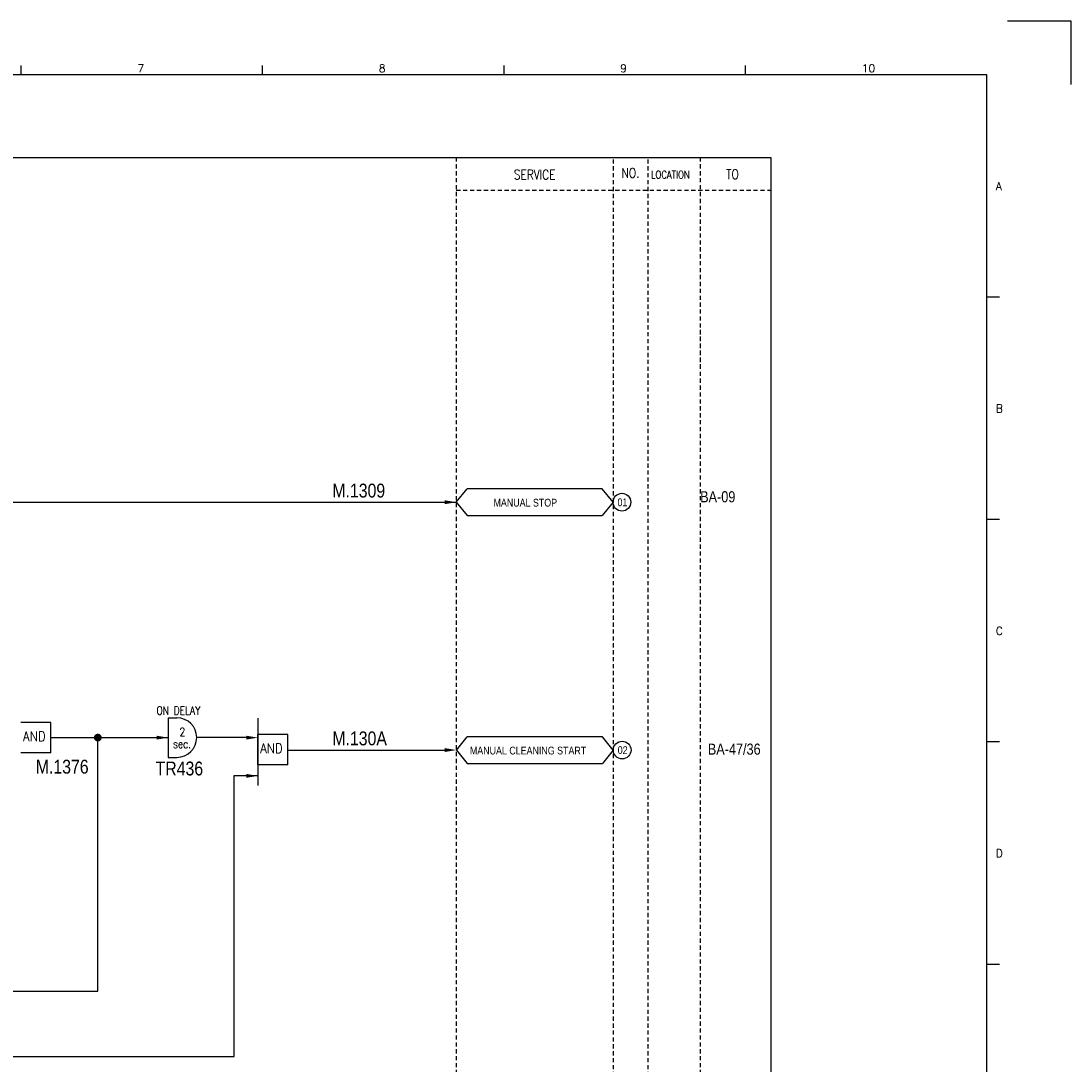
# Model space of a CAD drawing. Extents: x 559 to 1525, y -106 to 576.
# Tile 4 of 4: x 1146 to 1525, y 199 to 576. Entities that reach past the tile are written whole.
import ezdxf
from ezdxf.enums import TextEntityAlignment as Align

# ---------------------------------------------------------------- set-up
doc = ezdxf.new("R2010")
doc.units = 0
doc.header["$MEASUREMENT"] = 0
doc.linetypes.add('HIDDEN', pattern=[4, 1.5, -1, 1.5])
doc.layers.get('0').update_dxf_attribs({"linetype": 'CONTINUOUS'})
doc.layers.get('DEFPOINTS').update_dxf_attribs({"linetype": 'CONTINUOUS'})
for name, color, linetype in [('CON', 4, 'CONTINUOUS'), ('DCS', 7, 'CONTINUOUS'), ('HID', 2, 'HIDDEN'), ('圖框CON', 4, 'CONTINUOUS'), ('框線', 6, 'CONTINUOUS')]:
    doc.layers.add(name, color=color, linetype=linetype)
doc.styles.add('DAYUKP', font='complex', dxfattribs={"bigfont": 'DAYUKP.SHX'})
doc.styles.add('ROMANS', font='romans', dxfattribs={"width": 0.8})
doc.styles.add('style3', font='ARIALN.TTF')

# ---------------------------------------------------------------- blocks, each defined once
blk = doc.blocks.new('LEADER')
at = {"layer": 'CON'}
blk.add_solid([(0.85, -0.57), (0.85, -1.57), (3.85, -1.07)], dxfattribs=at)
blk = doc.blocks.new('1')
at = {"layer": 'DEFPOINTS'}
blk.add_lwpolyline([(2189, 689.33), (2211.97, 689.33), (2211.97, 666.36)], dxfattribs=at)
at = {"layer": '圖框CON'}
for p, q in [((1832.37, 669.85), (1832.37, 673.29)), ((1919.66, 669.85), (1919.66, 673.29)), ((2006.95, 669.85), (2006.95, 673.29)), ((2094.24, 669.85), (2094.24, 673.29)), ((2186.14, 589.41), (2181.53, 589.41)), ((2186.14, 509.01), (2181.53, 509.01)), ((2186.14, 428.61), (2181.53, 428.61)), ((2186.14, 348.2), (2181.53, 348.2))]:
    blk.add_line(p, q, dxfattribs=at)
at = {"layer": '框線'}
for p, q in [((2181.53, 669.81), (1308.62, 669.81)), ((2181.53, 26.6), (2181.53, 669.81))]:
    blk.add_line(p, q, dxfattribs=at)
at = {"style": 'DAYUKP'}
for s, height, p in [('7', 2.87, (1874.39, 670.78)), ('8', 2.87, (1961.68, 670.78)), ('9', 2.87, (2048.97, 670.78)), ('10', 2.871, (2136.26, 670.78))]:
    blk.add_text(s, height=height, dxfattribs=at).set_placement(p)
for s, p in [('A', (2184.79, 629.6)), ('B', (2184.79, 549.2)), ('C', (2184.79, 468.8)), ('D', (2184.79, 388.39))]:
    blk.add_text(s, height=2.87, dxfattribs=at).set_placement(p, align=Align.MIDDLE_LEFT)

msp = doc.modelspace()

# ---------------------------------------------------------------- linework, layer by layer
at = {"layer": 'CON', "color": 6}
for p, q in [((1302.9, 401.75), (1306.8, 406.57)), ((1355.7, 406.57), (1306.8, 406.57)), ((1359.6, 401.75), (1355.7, 406.57)), ((1302.9, 401.75), (1306.8, 396.93)), ((1359.6, 401.75), (1355.7, 396.93)), ((1306.8, 396.93), (1355.7, 396.93)), ((1198.75, 323.76), (1198.75, 309.47)), ((1198.75, 323.76), (1201.92, 323.76)), ((1231.12, 323.66), (1231.12, 299.33)), ((1156.3, 322.1), (1145.44, 322.1)), ((1156.3, 311.14), (1156.3, 322.1)), ((1231.15, 306.81), (1231.15, 317.77)), ((1242.01, 317.77), (1231.15, 317.77)), ((1242.01, 306.81), (1242.01, 317.77)), ((1302.98, 312.13), (1306.88, 316.94)), ((1355.78, 316.94), (1306.88, 316.94)), ((1359.68, 312.13), (1355.78, 316.94)), ((1302.98, 312.13), (1306.88, 307.31)), ((1359.68, 312.13), (1355.78, 307.31)), ((1156.3, 311.14), (1145.44, 311.14)), ((1198.75, 309.47), (1201.92, 309.47)), ((1242.01, 306.81), (1231.15, 306.81)), ((1306.88, 307.31), (1355.78, 307.31))]:
    msp.add_line(p, q, dxfattribs=at)
at = {"layer": 'CON'}
for p, q in [((1069.99, 401.75), (1302.9, 401.75)), ((1156.3, 316.62), (1198.75, 316.62)), ((1173.3, 224.97), (1173.3, 316.62)), ((1229.01, 316.62), (1209.07, 316.62)), ((1242.09, 312.13), (1298.78, 312.13)), ((1222.59, 201.34), (1222.59, 302.9)), ((1222.59, 302.9), (1231.12, 302.9)), ((1014.09, 224.97), (1173.3, 224.97)), ((857.7, 201.34), (1222.59, 201.34))]:
    msp.add_line(p, q, dxfattribs=at)
msp.add_lwpolyline([(702.65, 526.43), (1416.65, 526.43), (1416.65, 26.63), (702.65, 26.63)], close=True, dxfattribs=at)
at = {"layer": 'CON', "const_width": 1.4}
msp.add_lwpolyline([(1172.6, 316.62, 1), (1174, 316.62, 1)], format="xyb", close=True, dxfattribs=at)
at = {"layer": 'CON'}
for centre in [(1362.81, 401.75), (1362.89, 312.13)]:
    msp.add_circle(centre, 3.21, dxfattribs=at)
at = {"layer": 'CON', "color": 6}
msp.add_arc((1201.92, 316.62), 7.14, 270, 90, dxfattribs=at)
at = {"layer": 'HID'}
for p, q in [((1302.9, 526.43), (1302.9, 26.63)), ((1359.6, 525.73), (1359.6, 26.63)), ((1372.2, 525.73), (1372.2, 26.63)), ((1391.1, 526.43), (1391.1, 26.63)), ((1302.9, 514.53), (1416.65, 514.53)), ((1391.1, 464.13), (1391.1, 451.53))]:
    msp.add_line(p, q, dxfattribs=at)

# ---------------------------------------------------------------- block references
msp.add_blockref('1', (-686.77, -113.57))
at = {"layer": 'CON', "xscale": 1.4, "yscale": 1.4, "zscale": 1.4}
for p in [(1297.51, 403.24), (1193.36, 318.11), (1225.76, 318.11), (1297.59, 313.62), (1225.77, 304.28)]:
    msp.add_blockref('LEADER', p, dxfattribs=at)

# ---------------------------------------------------------------- texts
at = {"layer": 'CON', "style": 'ROMANS', "width": 0.8}
for s, height, p in [('SERVICE', 3.5, (1331.27, 520.22)), ('NO.', 3.5, (1365.9, 520.83)), ('TO', 3.5, (1402.76, 520.35)), ('2', 3.02, (1203.87, 318.67)), ('sec.', 3.024, (1203.76, 314.35))]:
    msp.add_text(s, height=height, dxfattribs=at).set_placement(p, align=Align.MIDDLE)
at = {"layer": 'CON', "style": 'ROMANS'}
for s, height, width, p in [('LOCATION', 2.8, 0.8, (1373.33, 517.93)), ('ON DELAY', 3.024, 0.8, (1194.51, 324)), ('AND', 3.5, 0.9, (1146.23, 314.3)), ('AND', 3.5, 0.9, (1231.94, 309.97))]:
    msp.add_text(s, height=height, dxfattribs=dict(at, width=width)).set_placement(p, align=Align.BOTTOM_LEFT)
at = {"layer": 'CON', "style": 'style3'}
for s, p in [('MANUAL STOP', (1316.39, 399.33)), ('01', (1361.22, 399.47)), ('MANUAL CLEANING START', (1307.85, 309.7)), ('02', (1361.3, 309.85))]:
    msp.add_text(s, height=2.8, dxfattribs=at).set_placement(p, align=Align.BOTTOM_LEFT)
for s, p in [('BA-09', (1391.1, 401.72)), ('BA-47/36', (1393.88, 310.45))]:
    msp.add_text(s, height=4, dxfattribs=at).set_placement(p)
at = {"layer": 'DCS', "linetype": 'ByBlock', "style": 'style3'}
for s, p in [('M.1309', (1258.1, 403.45)), ('M.130A', (1258.1, 313.84)), ('M.1376', (1150.87, 303.61)), ('TR436', (1194.19, 302.95))]:
    msp.add_text(s, height=5, dxfattribs=at).set_placement(p)

doc.saveas('drawing.dxf')
